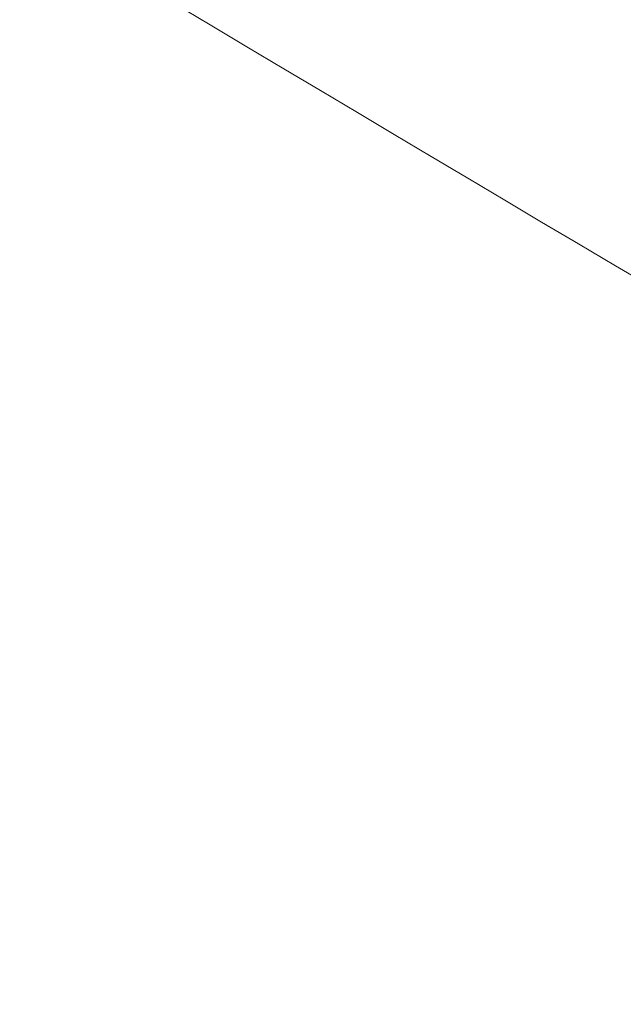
# Model space of a CAD drawing. Header units: millimetres. Extents: x 8 to 587, y 12 to 540.
# Tile 67 of 256: x 525.9226 to 525.9904, y 122.3571 to 122.4677. Entities that reach past the tile are written whole.
import ezdxf

# ---------------------------------------------------------------- set-up
doc = ezdxf.new("R2010")
doc.units = ezdxf.units.MM

msp = doc.modelspace()

# ---------------------------------------------------------------- linework, layer by layer
at = {"color": 252, "linetype": 'Continuous', "lineweight": 0}
msp.add_open_spline([(521.08296, 129.38962), (521.08843, 129.35243), (521.09937, 129.27796), (521.12067, 129.1592), (521.14537, 129.03609), (521.17073, 128.92207), (521.1954, 128.81912), (521.22183, 128.71459), (521.25421, 128.59407), (521.29343, 128.45728), (521.33552, 128.31886), (521.38566, 128.16275), (521.43932, 128.00542), (521.49625, 127.84758), (521.54955, 127.70633), (521.60526, 127.56487), (521.66332, 127.4235), (521.7341, 127.25793), (521.8185, 127.06994), (521.9191, 126.85817), (522.02512, 126.647), (522.13652, 126.43692), (522.25213, 126.2301), (522.37164, 126.02707), (522.49538, 125.82716), (522.62272, 125.63133), (522.75367, 125.43945), (522.88201, 125.26005), (523.00724, 125.09243), (523.14258, 124.91833), (523.29458, 124.73153), (523.46406, 124.53365), (523.63763, 124.34096), (523.81522, 124.1534), (523.99678, 123.97093), (524.18214, 123.79357), (524.37126, 123.62126), (524.56409, 123.45399), (524.79271, 123.26517), (525.04151, 123.07201), (525.31139, 122.87624), (525.56774, 122.70182), (525.82798, 122.53504), (526.00464, 122.431), (526.09304, 122.37893)], degree=3, knots=[0, 0, 0, 0, 0.01517, 0.030373, 0.045577, 0.060749, 0.071134, 0.081519, 0.09664, 0.111786, 0.126935, 0.142061, 0.162608, 0.177864, 0.193128, 0.208386, 0.22389, 0.239395, 0.262976, 0.286559, 0.311137, 0.335843, 0.36055, 0.385588, 0.410627, 0.435958, 0.461291, 0.486691, 0.5089, 0.531109, 0.560868, 0.590634, 0.620395, 0.650546, 0.680703, 0.710855, 0.741357, 0.771864, 0.802367, 0.848252, 0.886127, 0.924065, 0.962002, 1, 1, 1, 1], dxfattribs=at)
msp.add_open_spline([(525.88492, 121.1757), (525.87856, 121.36305), (525.86583, 121.73777), (526.0173, 122.16521), (526.09304, 122.37893)], degree=3, dxfattribs=at)

doc.saveas('drawing.dxf')
